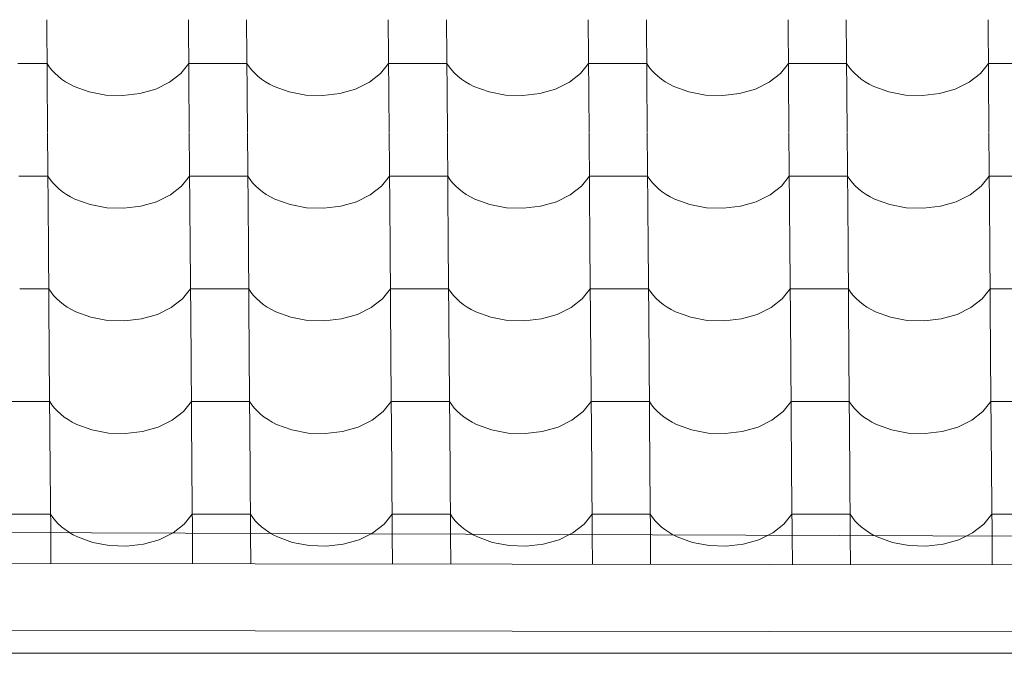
# Model space of a CAD drawing. Header units: millimetres. Extents: x -27785 to 104762, y -947 to 11132.
# Tile 63 of 146: x -12287 to -11474, y 6980 to 7503. Entities that reach past the tile are written whole.
import ezdxf

# ---------------------------------------------------------------- set-up
doc = ezdxf.new("R2010")
doc.units = ezdxf.units.MM
doc.header["$MEASUREMENT"] = 0
for name, color, linetype in [('POHLED JIŽNÍ_1_Bourané_Konstrukce - krov', 7, 'Continuous'), ('POHLED JIŽNÍ_1_Bourané_Konstrukce - střechy a skořepiny', 7, 'Continuous'), ('POHLED JIŽNÍ_1_Bourané_Výplně - Povrchové', 7, 'Continuous'), ('POHLED JIŽNÍ_1_Konstrukce - nosné', 7, 'Continuous')]:
    doc.layers.add(name, color=color, linetype=linetype)

# ---------------------------------------------------------------- blocks, each defined once
blk = doc.blocks.new('*X2', base_point=(-29303.7, -27473.93))
at = {"layer": 'POHLED JIŽNÍ_1_Bourané_Výplně - Povrchové', "color": 7, "linetype": 'Continuous', "lineweight": 13}
for p, q in [((-12264.5, 7503.15), (-12263.78, 7410.47)), ((-12147.54, 7503.15), (-12146.82, 7410.47)), ((-12099.51, 7503.15), (-12098.79, 7410.47)), ((-11982.55, 7503.15), (-11981.83, 7410.47)), ((-11934.51, 7503.15), (-11933.79, 7410.47)), ((-11817.55, 7503.15), (-11816.83, 7410.47)), ((-11769.52, 7503.15), (-11768.8, 7410.47)), ((-11652.55, 7503.15), (-11651.83, 7410.47)), ((-11604.52, 7503.15), (-11603.8, 7410.47)), ((-11487.56, 7503.15), (-11486.84, 7410.47)), ((-12264.22, 7466.99), (-12288.24, 7466.99)), ((-12264.22, 7466.99), (-12262.38, 7464.2)), ((-12262.38, 7464.2), (-12260.23, 7461.5)), ((-12260.23, 7461.5), (-12257.81, 7458.92)), ((-12153.86, 7458.61), (-12147.26, 7466.99)), ((-12123.24, 7466.99), (-12147.26, 7466.99)), ((-12099.23, 7466.99), (-12123.24, 7466.99)), ((-12099.23, 7466.99), (-12097.38, 7464.2)), ((-12097.38, 7464.2), (-12095.24, 7461.5)), ((-12095.24, 7461.5), (-12092.81, 7458.92)), ((-11988.87, 7458.61), (-11982.27, 7466.99)), ((-11958.25, 7466.99), (-11982.27, 7466.99)), ((-11934.23, 7466.99), (-11958.25, 7466.99)), ((-11934.23, 7466.99), (-11932.39, 7464.2)), ((-11932.39, 7464.2), (-11930.24, 7461.5)), ((-11930.24, 7461.5), (-11927.82, 7458.92)), ((-11823.87, 7458.61), (-11817.27, 7466.99)), ((-11793.25, 7466.99), (-11817.27, 7466.99)), ((-11769.24, 7466.99), (-11793.25, 7466.99)), ((-11769.24, 7466.99), (-11767.39, 7464.2)), ((-11767.39, 7464.2), (-11765.25, 7461.5)), ((-11765.25, 7461.5), (-11762.82, 7458.92)), ((-11658.88, 7458.61), (-11652.27, 7466.99)), ((-11628.26, 7466.99), (-11652.27, 7466.99)), ((-11604.24, 7466.99), (-11628.26, 7466.99)), ((-11604.24, 7466.99), (-11602.39, 7464.2)), ((-11602.39, 7464.2), (-11600.25, 7461.5)), ((-11600.25, 7461.5), (-11597.82, 7458.92)), ((-11493.88, 7458.61), (-11487.28, 7466.99)), ((-11463.26, 7466.99), (-11487.28, 7466.99)), ((-12257.81, 7458.92), (-12255.11, 7456.45)), ((-12255.11, 7456.45), (-12252.15, 7454.13)), ((-12252.15, 7454.13), (-12248.95, 7451.95)), ((-12163.12, 7451.43), (-12153.86, 7458.61)), ((-12092.81, 7458.92), (-12090.11, 7456.45)), ((-12090.11, 7456.45), (-12087.15, 7454.13)), ((-12087.15, 7454.13), (-12083.95, 7451.95)), ((-11998.12, 7451.43), (-11988.87, 7458.61)), ((-11927.82, 7458.92), (-11925.12, 7456.45)), ((-11925.12, 7456.45), (-11922.16, 7454.13)), ((-11922.16, 7454.13), (-11918.95, 7451.95)), ((-11833.13, 7451.43), (-11823.87, 7458.61)), ((-11762.82, 7458.92), (-11760.12, 7456.45)), ((-11760.12, 7456.45), (-11757.16, 7454.13)), ((-11757.16, 7454.13), (-11753.96, 7451.95)), ((-11668.13, 7451.43), (-11658.88, 7458.61)), ((-11597.82, 7458.92), (-11595.12, 7456.45)), ((-11595.12, 7456.45), (-11592.16, 7454.13)), ((-11592.16, 7454.13), (-11588.96, 7451.95)), ((-11503.13, 7451.43), (-11493.88, 7458.61)), ((-12248.95, 7451.95), (-12245.52, 7449.93)), ((-12245.52, 7449.93), (-12241.88, 7448.08)), ((-12241.88, 7448.08), (-12229.4, 7443.51)), ((-12187.58, 7442.12), (-12174.55, 7445.84)), ((-12174.55, 7445.84), (-12163.12, 7451.43)), ((-12083.95, 7451.95), (-12080.52, 7449.93)), ((-12080.52, 7449.93), (-12076.89, 7448.08)), ((-12076.89, 7448.08), (-12064.41, 7443.51)), ((-12022.58, 7442.12), (-12009.56, 7445.84)), ((-12009.56, 7445.84), (-11998.12, 7451.43)), ((-11918.95, 7451.95), (-11915.53, 7449.93)), ((-11915.53, 7449.93), (-11911.89, 7448.08)), ((-11911.89, 7448.08), (-11899.41, 7443.51)), ((-11857.59, 7442.12), (-11844.56, 7445.84)), ((-11844.56, 7445.84), (-11833.13, 7451.43)), ((-11753.96, 7451.95), (-11750.53, 7449.93)), ((-11750.53, 7449.93), (-11746.9, 7448.08)), ((-11746.9, 7448.08), (-11734.42, 7443.51)), ((-11692.59, 7442.12), (-11679.56, 7445.84)), ((-11679.56, 7445.84), (-11668.13, 7451.43)), ((-11588.96, 7451.95), (-11585.54, 7449.93)), ((-11585.54, 7449.93), (-11581.9, 7448.08)), ((-11581.9, 7448.08), (-11569.42, 7443.51)), ((-11527.6, 7442.12), (-11514.57, 7445.84)), ((-11514.57, 7445.84), (-11503.13, 7451.43)), ((-12229.4, 7443.51), (-12215.73, 7440.92)), ((-12215.73, 7440.92), (-12201.54, 7440.45)), ((-12201.54, 7440.45), (-12187.58, 7442.12)), ((-12064.41, 7443.51), (-12050.73, 7440.92)), ((-12050.73, 7440.92), (-12036.55, 7440.45)), ((-12036.55, 7440.45), (-12022.58, 7442.12)), ((-11899.41, 7443.51), (-11885.73, 7440.92)), ((-11885.73, 7440.92), (-11871.55, 7440.45)), ((-11871.55, 7440.45), (-11857.59, 7442.12)), ((-11734.42, 7443.51), (-11720.74, 7440.92)), ((-11720.74, 7440.92), (-11706.56, 7440.45)), ((-11706.56, 7440.45), (-11692.59, 7442.12)), ((-11569.42, 7443.51), (-11555.74, 7440.92)), ((-11555.74, 7440.92), (-11541.56, 7440.45)), ((-11541.56, 7440.45), (-11527.6, 7442.12)), ((-12263.78, 7410.14), (-12263.06, 7317.46)), ((-12146.82, 7410.14), (-12146.1, 7317.46)), ((-12098.78, 7410.14), (-12098.06, 7317.46)), ((-11981.82, 7410.14), (-11981.1, 7317.46)), ((-11933.79, 7410.14), (-11933.07, 7317.46)), ((-11816.83, 7410.14), (-11816.11, 7317.46)), ((-11768.79, 7410.14), (-11768.07, 7317.46)), ((-11651.83, 7410.14), (-11651.11, 7317.46)), ((-11603.8, 7410.14), (-11603.08, 7317.46)), ((-11486.83, 7410.14), (-11486.11, 7317.46)), ((-12263.5, 7373.98), (-12287.52, 7373.98)), ((-12263.5, 7373.98), (-12261.65, 7371.19)), ((-12261.65, 7371.19), (-12259.51, 7368.49)), ((-12153.14, 7365.6), (-12146.54, 7373.98)), ((-12122.52, 7373.98), (-12146.54, 7373.98)), ((-12098.5, 7373.98), (-12122.52, 7373.98)), ((-12098.5, 7373.98), (-12096.66, 7371.19)), ((-12096.66, 7371.19), (-12094.52, 7368.49)), ((-11988.14, 7365.6), (-11981.54, 7373.98)), ((-11957.52, 7373.98), (-11981.54, 7373.98)), ((-11933.51, 7373.98), (-11957.52, 7373.98)), ((-11933.51, 7373.98), (-11931.66, 7371.19)), ((-11931.66, 7371.19), (-11929.52, 7368.49)), ((-11823.15, 7365.6), (-11816.55, 7373.98)), ((-11792.53, 7373.98), (-11816.55, 7373.98)), ((-11768.51, 7373.98), (-11792.53, 7373.98)), ((-11768.51, 7373.98), (-11766.67, 7371.19)), ((-11766.67, 7371.19), (-11764.52, 7368.49)), ((-11658.15, 7365.6), (-11651.55, 7373.98)), ((-11627.53, 7373.98), (-11651.55, 7373.98)), ((-11603.52, 7373.98), (-11627.53, 7373.98)), ((-11603.52, 7373.98), (-11601.67, 7371.19)), ((-11601.67, 7371.19), (-11599.53, 7368.49)), ((-11493.16, 7365.6), (-11486.55, 7373.98)), ((-11462.54, 7373.98), (-11486.55, 7373.98)), ((-12259.51, 7368.49), (-12257.08, 7365.91)), ((-12257.08, 7365.91), (-12254.38, 7363.44)), ((-12254.38, 7363.44), (-12251.42, 7361.12)), ((-12162.39, 7358.43), (-12153.14, 7365.6)), ((-12094.52, 7368.49), (-12092.09, 7365.91)), ((-12092.09, 7365.91), (-12089.39, 7363.44)), ((-12089.39, 7363.44), (-12086.43, 7361.12)), ((-11997.4, 7358.43), (-11988.14, 7365.6)), ((-11929.52, 7368.49), (-11927.09, 7365.91)), ((-11927.09, 7365.91), (-11924.39, 7363.44)), ((-11924.39, 7363.44), (-11921.43, 7361.12)), ((-11832.4, 7358.43), (-11823.15, 7365.6)), ((-11764.52, 7368.49), (-11762.1, 7365.91)), ((-11762.1, 7365.91), (-11759.4, 7363.44)), ((-11759.4, 7363.44), (-11756.44, 7361.12)), ((-11667.41, 7358.43), (-11658.15, 7365.6)), ((-11599.53, 7368.49), (-11597.1, 7365.91)), ((-11597.1, 7365.91), (-11594.4, 7363.44)), ((-11594.4, 7363.44), (-11591.44, 7361.12)), ((-11502.41, 7358.43), (-11493.16, 7365.6)), ((-12251.42, 7361.12), (-12248.22, 7358.94)), ((-12248.22, 7358.94), (-12244.8, 7356.92)), ((-12244.8, 7356.92), (-12241.16, 7355.07)), ((-12241.16, 7355.07), (-12228.68, 7350.5)), ((-12173.83, 7352.83), (-12162.39, 7358.43)), ((-12086.43, 7361.12), (-12083.23, 7358.94)), ((-12083.23, 7358.94), (-12079.8, 7356.92)), ((-12079.8, 7356.92), (-12076.16, 7355.07)), ((-12076.16, 7355.07), (-12063.68, 7350.5)), ((-12008.83, 7352.83), (-11997.4, 7358.43)), ((-11921.43, 7361.12), (-11918.23, 7358.94)), ((-11918.23, 7358.94), (-11914.8, 7356.92)), ((-11914.8, 7356.92), (-11911.17, 7355.07)), ((-11911.17, 7355.07), (-11898.69, 7350.5)), ((-11843.84, 7352.83), (-11832.4, 7358.43)), ((-11756.44, 7361.12), (-11753.24, 7358.94)), ((-11753.24, 7358.94), (-11749.81, 7356.92)), ((-11749.81, 7356.92), (-11746.17, 7355.07)), ((-11746.17, 7355.07), (-11733.69, 7350.5)), ((-11678.84, 7352.83), (-11667.41, 7358.43)), ((-11591.44, 7361.12), (-11588.24, 7358.94)), ((-11588.24, 7358.94), (-11584.81, 7356.92)), ((-11584.81, 7356.92), (-11581.18, 7355.07)), ((-11581.18, 7355.07), (-11568.7, 7350.5)), ((-11513.84, 7352.83), (-11502.41, 7358.43)), ((-12228.68, 7350.5), (-12215, 7347.91)), ((-12215, 7347.91), (-12200.82, 7347.44)), ((-12200.82, 7347.44), (-12186.86, 7349.11)), ((-12186.86, 7349.11), (-12173.83, 7352.83)), ((-12063.68, 7350.5), (-12050.01, 7347.91)), ((-12050.01, 7347.91), (-12035.82, 7347.44)), ((-12035.82, 7347.44), (-12021.86, 7349.11)), ((-12021.86, 7349.11), (-12008.83, 7352.83)), ((-11898.69, 7350.5), (-11885.01, 7347.91)), ((-11885.01, 7347.91), (-11870.83, 7347.44)), ((-11870.83, 7347.44), (-11856.87, 7349.11)), ((-11856.87, 7349.11), (-11843.84, 7352.83)), ((-11733.69, 7350.5), (-11720.01, 7347.91)), ((-11720.01, 7347.91), (-11705.83, 7347.44)), ((-11705.83, 7347.44), (-11691.87, 7349.11)), ((-11691.87, 7349.11), (-11678.84, 7352.83)), ((-11568.7, 7350.5), (-11555.02, 7347.91)), ((-11555.02, 7347.91), (-11540.84, 7347.44)), ((-11540.84, 7347.44), (-11526.87, 7349.11)), ((-11526.87, 7349.11), (-11513.84, 7352.83)), ((-12263.06, 7317.13), (-12262.34, 7224.46)), ((-12146.1, 7317.13), (-12145.37, 7224.46)), ((-12098.06, 7317.13), (-12097.34, 7224.46)), ((-11981.1, 7317.13), (-11980.38, 7224.46)), ((-11933.06, 7317.13), (-11932.34, 7224.46)), ((-11816.1, 7317.13), (-11815.38, 7224.46)), ((-11768.07, 7317.13), (-11767.35, 7224.46)), ((-11651.11, 7317.13), (-11650.39, 7224.46)), ((-11603.07, 7317.13), (-11602.35, 7224.46)), ((-11486.11, 7317.13), (-11485.39, 7224.46)), ((-12262.78, 7280.97), (-12286.79, 7280.97)), ((-12262.78, 7280.97), (-12260.93, 7278.18)), ((-12260.93, 7278.18), (-12258.79, 7275.48)), ((-12258.79, 7275.48), (-12256.36, 7272.9)), ((-12152.42, 7272.59), (-12145.81, 7280.97)), ((-12121.8, 7280.97), (-12145.81, 7280.97)), ((-12097.78, 7280.97), (-12121.8, 7280.97)), ((-12097.78, 7280.97), (-12095.93, 7278.18)), ((-12095.93, 7278.18), (-12093.79, 7275.48)), ((-12093.79, 7275.48), (-12091.36, 7272.9)), ((-11987.42, 7272.59), (-11980.82, 7280.97)), ((-11956.8, 7280.97), (-11980.82, 7280.97)), ((-11932.78, 7280.97), (-11956.8, 7280.97)), ((-11932.78, 7280.97), (-11930.94, 7278.18)), ((-11930.94, 7278.18), (-11928.8, 7275.48)), ((-11928.8, 7275.48), (-11926.37, 7272.9)), ((-11822.42, 7272.59), (-11815.82, 7280.97)), ((-11791.8, 7280.97), (-11815.82, 7280.97)), ((-11767.79, 7280.97), (-11791.8, 7280.97)), ((-11767.79, 7280.97), (-11765.94, 7278.18)), ((-11765.94, 7278.18), (-11763.8, 7275.48)), ((-11763.8, 7275.48), (-11761.37, 7272.9)), ((-11657.43, 7272.59), (-11650.83, 7280.97)), ((-11626.81, 7280.97), (-11650.83, 7280.97)), ((-11602.79, 7280.97), (-11626.81, 7280.97)), ((-11602.79, 7280.97), (-11600.95, 7278.18)), ((-11600.95, 7278.18), (-11598.8, 7275.48)), ((-11598.8, 7275.48), (-11596.38, 7272.9)), ((-11492.43, 7272.59), (-11485.83, 7280.97)), ((-11461.81, 7280.97), (-11485.83, 7280.97)), ((-12256.36, 7272.9), (-12253.66, 7270.43)), ((-12253.66, 7270.43), (-12250.7, 7268.11)), ((-12250.7, 7268.11), (-12247.5, 7265.93)), ((-12247.5, 7265.93), (-12244.07, 7263.91)), ((-12173.1, 7259.83), (-12161.67, 7265.42)), ((-12161.67, 7265.42), (-12152.42, 7272.59)), ((-12091.36, 7272.9), (-12088.66, 7270.43)), ((-12088.66, 7270.43), (-12085.71, 7268.11)), ((-12085.71, 7268.11), (-12082.5, 7265.93)), ((-12082.5, 7265.93), (-12079.08, 7263.91)), ((-12008.11, 7259.83), (-11996.67, 7265.42)), ((-11996.67, 7265.42), (-11987.42, 7272.59)), ((-11926.37, 7272.9), (-11923.67, 7270.43)), ((-11923.67, 7270.43), (-11920.71, 7268.11)), ((-11920.71, 7268.11), (-11917.51, 7265.93)), ((-11917.51, 7265.93), (-11914.08, 7263.91)), ((-11843.11, 7259.83), (-11831.68, 7265.42)), ((-11831.68, 7265.42), (-11822.42, 7272.59)), ((-11761.37, 7272.9), (-11758.67, 7270.43)), ((-11758.67, 7270.43), (-11755.71, 7268.11)), ((-11755.71, 7268.11), (-11752.51, 7265.93)), ((-11752.51, 7265.93), (-11749.08, 7263.91)), ((-11678.12, 7259.83), (-11666.68, 7265.42)), ((-11666.68, 7265.42), (-11657.43, 7272.59)), ((-11596.38, 7272.9), (-11593.68, 7270.43)), ((-11593.68, 7270.43), (-11590.72, 7268.11)), ((-11590.72, 7268.11), (-11587.52, 7265.93)), ((-11587.52, 7265.93), (-11584.09, 7263.91)), ((-11513.12, 7259.83), (-11501.69, 7265.42)), ((-11501.69, 7265.42), (-11492.43, 7272.59)), ((-12244.07, 7263.91), (-12240.44, 7262.06)), ((-12240.44, 7262.06), (-12227.96, 7257.49)), ((-12227.96, 7257.49), (-12214.28, 7254.9)), ((-12186.13, 7256.1), (-12173.1, 7259.83)), ((-12079.08, 7263.91), (-12075.44, 7262.06)), ((-12075.44, 7262.06), (-12062.96, 7257.49)), ((-12062.96, 7257.49), (-12049.28, 7254.9)), ((-12021.14, 7256.1), (-12008.11, 7259.83)), ((-11914.08, 7263.91), (-11910.44, 7262.06)), ((-11910.44, 7262.06), (-11897.97, 7257.49)), ((-11897.97, 7257.49), (-11884.29, 7254.9)), ((-11856.14, 7256.1), (-11843.11, 7259.83)), ((-11749.08, 7263.91), (-11745.45, 7262.06)), ((-11745.45, 7262.06), (-11732.97, 7257.49)), ((-11732.97, 7257.49), (-11719.29, 7254.9)), ((-11691.15, 7256.1), (-11678.12, 7259.83)), ((-11584.09, 7263.91), (-11580.45, 7262.06)), ((-11580.45, 7262.06), (-11567.97, 7257.49)), ((-11567.97, 7257.49), (-11554.29, 7254.9)), ((-11526.15, 7256.1), (-11513.12, 7259.83)), ((-12214.28, 7254.9), (-12200.1, 7254.43)), ((-12200.1, 7254.43), (-12186.13, 7256.1)), ((-12049.28, 7254.9), (-12035.1, 7254.43)), ((-12035.1, 7254.43), (-12021.14, 7256.1)), ((-11884.29, 7254.9), (-11870.1, 7254.43)), ((-11870.1, 7254.43), (-11856.14, 7256.1)), ((-11719.29, 7254.9), (-11705.11, 7254.43)), ((-11705.11, 7254.43), (-11691.15, 7256.1)), ((-11554.29, 7254.9), (-11540.11, 7254.43)), ((-11540.11, 7254.43), (-11526.15, 7256.1)), ((-12262.33, 7224.12), (-12261.61, 7131.45)), ((-12145.37, 7224.12), (-12144.65, 7131.45)), ((-12097.34, 7224.12), (-12096.62, 7131.45)), ((-11980.38, 7224.12), (-11979.65, 7131.45)), ((-11932.34, 7224.12), (-11931.62, 7131.45)), ((-11815.38, 7224.12), (-11814.66, 7131.45)), ((-11767.35, 7224.12), (-11766.62, 7131.45)), ((-11650.38, 7224.12), (-11649.66, 7131.45)), ((-11602.35, 7224.12), (-11601.63, 7131.45)), ((-11485.39, 7224.12), (-11484.67, 7131.45)), ((-12286.07, 7187.96), (-12310.09, 7187.96)), ((-12262.05, 7187.96), (-12286.07, 7187.96)), ((-12262.05, 7187.96), (-12260.21, 7185.17)), ((-12260.21, 7185.17), (-12258.06, 7182.48)), ((-12151.69, 7179.58), (-12145.09, 7187.96)), ((-12121.07, 7187.96), (-12145.09, 7187.96)), ((-12097.06, 7187.96), (-12121.07, 7187.96)), ((-12097.06, 7187.96), (-12095.21, 7185.17)), ((-12095.21, 7185.17), (-12093.07, 7182.48)), ((-11986.7, 7179.58), (-11980.09, 7187.96)), ((-11956.08, 7187.96), (-11980.09, 7187.96)), ((-11932.06, 7187.96), (-11956.08, 7187.96)), ((-11932.06, 7187.96), (-11930.21, 7185.17)), ((-11930.21, 7185.17), (-11928.07, 7182.48)), ((-11821.7, 7179.58), (-11815.1, 7187.96)), ((-11791.08, 7187.96), (-11815.1, 7187.96)), ((-11767.06, 7187.96), (-11791.08, 7187.96)), ((-11767.06, 7187.96), (-11765.22, 7185.17)), ((-11765.22, 7185.17), (-11763.08, 7182.48)), ((-11656.7, 7179.58), (-11650.1, 7187.96)), ((-11626.09, 7187.96), (-11650.1, 7187.96)), ((-11602.07, 7187.96), (-11626.09, 7187.96)), ((-11602.07, 7187.96), (-11600.22, 7185.17)), ((-11600.22, 7185.17), (-11598.08, 7182.48)), ((-11491.71, 7179.58), (-11485.11, 7187.96)), ((-11461.09, 7187.96), (-11485.11, 7187.96)), ((-12258.06, 7182.48), (-12255.64, 7179.89)), ((-12255.64, 7179.89), (-12252.94, 7177.42)), ((-12252.94, 7177.42), (-12249.98, 7175.1)), ((-12160.95, 7172.41), (-12151.69, 7179.58)), ((-12093.07, 7182.48), (-12090.64, 7179.89)), ((-12090.64, 7179.89), (-12087.94, 7177.42)), ((-12087.94, 7177.42), (-12084.98, 7175.1)), ((-11995.95, 7172.41), (-11986.7, 7179.58)), ((-11928.07, 7182.48), (-11925.64, 7179.89)), ((-11925.64, 7179.89), (-11922.94, 7177.42)), ((-11922.94, 7177.42), (-11919.99, 7175.1)), ((-11830.95, 7172.41), (-11821.7, 7179.58)), ((-11763.08, 7182.48), (-11760.65, 7179.89)), ((-11760.65, 7179.89), (-11757.95, 7177.42)), ((-11757.95, 7177.42), (-11754.99, 7175.1)), ((-11665.96, 7172.41), (-11656.7, 7179.58)), ((-11598.08, 7182.48), (-11595.65, 7179.89)), ((-11595.65, 7179.89), (-11592.95, 7177.42)), ((-11592.95, 7177.42), (-11589.99, 7175.1)), ((-11500.96, 7172.41), (-11491.71, 7179.58)), ((-12249.98, 7175.1), (-12246.78, 7172.92)), ((-12246.78, 7172.92), (-12243.35, 7170.9)), ((-12243.35, 7170.9), (-12239.71, 7169.05)), ((-12239.71, 7169.05), (-12227.23, 7164.48)), ((-12172.38, 7166.82), (-12160.95, 7172.41)), ((-12084.98, 7175.1), (-12081.78, 7172.92)), ((-12081.78, 7172.92), (-12078.35, 7170.9)), ((-12078.35, 7170.9), (-12074.72, 7169.05)), ((-12074.72, 7169.05), (-12062.24, 7164.48)), ((-12007.38, 7166.82), (-11995.95, 7172.41)), ((-11919.99, 7175.1), (-11916.78, 7172.92)), ((-11916.78, 7172.92), (-11913.36, 7170.9)), ((-11913.36, 7170.9), (-11909.72, 7169.05)), ((-11909.72, 7169.05), (-11897.24, 7164.48)), ((-11842.39, 7166.82), (-11830.95, 7172.41)), ((-11754.99, 7175.1), (-11751.79, 7172.92)), ((-11751.79, 7172.92), (-11748.36, 7170.9)), ((-11748.36, 7170.9), (-11744.72, 7169.05)), ((-11744.72, 7169.05), (-11732.25, 7164.48)), ((-11677.39, 7166.82), (-11665.96, 7172.41)), ((-11589.99, 7175.1), (-11586.79, 7172.92)), ((-11586.79, 7172.92), (-11583.36, 7170.9)), ((-11583.36, 7170.9), (-11579.73, 7169.05)), ((-11579.73, 7169.05), (-11567.25, 7164.48)), ((-11512.4, 7166.82), (-11500.96, 7172.41)), ((-12227.23, 7164.48), (-12213.55, 7161.89)), ((-12213.55, 7161.89), (-12199.37, 7161.42)), ((-12199.37, 7161.42), (-12185.41, 7163.09)), ((-12185.41, 7163.09), (-12172.38, 7166.82)), ((-12062.24, 7164.48), (-12048.56, 7161.89)), ((-12048.56, 7161.89), (-12034.38, 7161.42)), ((-12034.38, 7161.42), (-12020.41, 7163.09)), ((-12020.41, 7163.09), (-12007.38, 7166.82)), ((-11897.24, 7164.48), (-11883.56, 7161.89)), ((-11883.56, 7161.89), (-11869.38, 7161.42)), ((-11869.38, 7161.42), (-11855.42, 7163.09)), ((-11855.42, 7163.09), (-11842.39, 7166.82)), ((-11732.25, 7164.48), (-11718.57, 7161.89)), ((-11718.57, 7161.89), (-11704.38, 7161.42)), ((-11704.38, 7161.42), (-11690.42, 7163.09)), ((-11690.42, 7163.09), (-11677.39, 7166.82)), ((-11567.25, 7164.48), (-11553.57, 7161.89)), ((-11553.57, 7161.89), (-11539.39, 7161.42)), ((-11539.39, 7161.42), (-11525.43, 7163.09)), ((-11525.43, 7163.09), (-11512.4, 7166.82)), ((-12261.61, 7131.11), (-12261.21, 7079.55)), ((-12144.65, 7131.11), (-12144.24, 7079.16)), ((-12096.61, 7131.11), (-12096.21, 7078.99)), ((-11979.65, 7131.11), (-11979.24, 7078.6)), ((-11931.62, 7131.11), (-11931.21, 7078.43)), ((-11814.66, 7131.11), (-11814.24, 7078.03)), ((-11766.62, 7131.11), (-11766.21, 7077.87)), ((-11649.66, 7131.11), (-11649.24, 7077.47)), ((-11601.63, 7131.11), (-11601.21, 7077.31)), ((-11484.66, 7131.11), (-11484.24, 7076.91)), ((-12285.35, 7094.96), (-12309.36, 7094.96)), ((-12261.33, 7094.96), (-12285.35, 7094.96)), ((-12261.33, 7094.96), (-12259.48, 7092.16)), ((-12150.97, 7086.57), (-12144.37, 7094.96)), ((-12120.35, 7094.96), (-12144.37, 7094.96)), ((-12096.33, 7094.96), (-12120.35, 7094.96)), ((-12096.33, 7094.96), (-12094.49, 7092.16)), ((-11985.97, 7086.57), (-11979.37, 7094.96)), ((-11955.35, 7094.96), (-11979.37, 7094.96)), ((-11931.34, 7094.96), (-11955.35, 7094.96)), ((-11931.34, 7094.96), (-11929.49, 7092.16)), ((-11820.98, 7086.57), (-11814.37, 7094.96)), ((-11790.36, 7094.96), (-11814.37, 7094.96)), ((-11766.34, 7094.96), (-11790.36, 7094.96)), ((-11766.34, 7094.96), (-11764.49, 7092.16)), ((-11655.98, 7086.57), (-11649.38, 7094.96)), ((-11625.36, 7094.96), (-11649.38, 7094.96)), ((-11601.34, 7094.96), (-11625.36, 7094.96)), ((-11601.34, 7094.96), (-11599.5, 7092.16)), ((-11490.99, 7086.57), (-11484.38, 7094.96)), ((-11460.37, 7094.96), (-11484.38, 7094.96)), ((-12259.48, 7092.16), (-12257.34, 7089.47)), ((-12257.34, 7089.47), (-12254.91, 7086.88)), ((-12254.91, 7086.88), (-12252.21, 7084.42)), ((-12160.22, 7079.4), (-12150.97, 7086.57)), ((-12094.49, 7092.16), (-12092.34, 7089.47)), ((-12092.34, 7089.47), (-12089.92, 7086.88)), ((-12089.92, 7086.88), (-12087.22, 7084.42)), ((-11995.23, 7079.4), (-11985.97, 7086.57)), ((-11929.49, 7092.16), (-11927.35, 7089.47)), ((-11927.35, 7089.47), (-11924.92, 7086.88)), ((-11924.92, 7086.88), (-11922.22, 7084.42)), ((-11830.23, 7079.4), (-11820.98, 7086.57)), ((-11764.49, 7092.16), (-11762.35, 7089.47)), ((-11762.35, 7089.47), (-11759.92, 7086.88)), ((-11759.92, 7086.88), (-11757.22, 7084.42)), ((-11665.24, 7079.4), (-11655.98, 7086.57)), ((-11599.5, 7092.16), (-11597.36, 7089.47)), ((-11597.36, 7089.47), (-11594.93, 7086.88)), ((-11594.93, 7086.88), (-11592.23, 7084.42)), ((-11500.24, 7079.4), (-11490.99, 7086.57)), ((-12252.21, 7084.42), (-12249.25, 7082.09)), ((-12249.25, 7082.09), (-12246.05, 7079.91)), ((-12246.05, 7079.91), (-12245.35, 7079.5)), ((-12160.61, 7079.21), (-12160.22, 7079.4)), ((-12087.22, 7084.42), (-12084.26, 7082.09)), ((-12084.26, 7082.09), (-12081.06, 7079.91)), ((-12081.06, 7079.91), (-12079.4, 7078.94)), ((-11996.75, 7078.65), (-11995.23, 7079.4)), ((-11922.22, 7084.42), (-11919.26, 7082.09)), ((-11919.26, 7082.09), (-11916.06, 7079.91)), ((-11916.06, 7079.91), (-11913.45, 7078.37)), ((-11832.89, 7078.1), (-11830.23, 7079.4)), ((-11757.22, 7084.42), (-11754.27, 7082.09)), ((-11754.27, 7082.09), (-11751.06, 7079.91)), ((-11751.06, 7079.91), (-11747.64, 7077.89)), ((-11669.03, 7077.54), (-11665.24, 7079.4)), ((-11592.23, 7084.42), (-11589.27, 7082.09)), ((-11589.27, 7082.09), (-11586.07, 7079.91)), ((-11586.07, 7079.91), (-11582.64, 7077.89)), ((-11505.18, 7076.98), (-11500.24, 7079.4)), ((-11747.64, 7077.89), (-11747.47, 7077.81)), ((-11582.64, 7077.89), (-11581.37, 7077.24))]:
    blk.add_line(p, q, dxfattribs=at)
blk = doc.blocks.new('*X6', base_point=(-29303.7, -27473.93))
at = {"layer": 'POHLED JIŽNÍ_1_Bourané_Výplně - Povrchové', "color": 7, "linetype": 'Continuous', "lineweight": 13}
for p, q in [((-12261.21, 7079.55), (-12261.01, 7053.99)), ((-12245.35, 7079.5), (-12242.62, 7077.89)), ((-12171.66, 7073.81), (-12160.61, 7079.21)), ((-12144.24, 7079.16), (-12144.05, 7053.84)), ((-12096.21, 7078.99), (-12096.01, 7053.78)), ((-12079.4, 7078.94), (-12077.63, 7077.89)), ((-12006.66, 7073.81), (-11996.75, 7078.65)), ((-11979.24, 7078.6), (-11979.05, 7053.63)), ((-11931.21, 7078.43), (-11931.01, 7053.57)), ((-12242.62, 7077.89), (-12238.99, 7076.04)), ((-12238.99, 7076.04), (-12226.51, 7071.47)), ((-12226.51, 7071.47), (-12212.83, 7068.88)), ((-12184.69, 7070.08), (-12171.66, 7073.81)), ((-12077.63, 7077.89), (-12073.99, 7076.04)), ((-12073.99, 7076.04), (-12061.51, 7071.47)), ((-12061.51, 7071.47), (-12047.83, 7068.88)), ((-12019.69, 7070.08), (-12006.66, 7073.81)), ((-11913.45, 7078.37), (-11912.63, 7077.89)), ((-11912.63, 7077.89), (-11909, 7076.04)), ((-11909, 7076.04), (-11896.52, 7071.47)), ((-11896.52, 7071.47), (-11882.84, 7068.88)), ((-11854.69, 7070.08), (-11841.66, 7073.81)), ((-11841.66, 7073.81), (-11832.89, 7078.1)), ((-11814.24, 7078.03), (-11814.05, 7053.42)), ((-11766.21, 7077.87), (-11766.02, 7053.35)), ((-11747.47, 7077.81), (-11744, 7076.04)), ((-11744, 7076.04), (-11731.52, 7071.47)), ((-11731.52, 7071.47), (-11717.84, 7068.88)), ((-11689.7, 7070.08), (-11676.67, 7073.81)), ((-11676.67, 7073.81), (-11669.03, 7077.54)), ((-11649.24, 7077.47), (-11649.05, 7053.2)), ((-11601.21, 7077.31), (-11601.02, 7053.14)), ((-11581.37, 7077.24), (-11579, 7076.04)), ((-11579, 7076.04), (-11566.53, 7071.47)), ((-11566.53, 7071.47), (-11552.85, 7068.88)), ((-11524.7, 7070.08), (-11511.67, 7073.81)), ((-11511.67, 7073.81), (-11505.18, 7076.98)), ((-11484.24, 7076.91), (-11484.06, 7052.99)), ((-12212.83, 7068.88), (-12198.65, 7068.41)), ((-12198.65, 7068.41), (-12184.69, 7070.08)), ((-12047.83, 7068.88), (-12033.65, 7068.41)), ((-12033.65, 7068.41), (-12019.69, 7070.08)), ((-11882.84, 7068.88), (-11868.66, 7068.41)), ((-11868.66, 7068.41), (-11854.69, 7070.08)), ((-11717.84, 7068.88), (-11703.66, 7068.41)), ((-11703.66, 7068.41), (-11689.7, 7070.08)), ((-11552.85, 7068.88), (-11538.66, 7068.41)), ((-11538.66, 7068.41), (-11524.7, 7070.08))]:
    blk.add_line(p, q, dxfattribs=at)
blk = doc.blocks.new('*X8', base_point=(-29303.7, -27473.93))
at = {"layer": 'POHLED JIŽNÍ_1_Bourané_Konstrukce - střechy a skořepiny', "color": 7, "linetype": 'Continuous', "lineweight": 13}
for p, q in [((-12261.21, 7079.55), (-12261.01, 7053.99)), ((-12245.35, 7079.5), (-12242.62, 7077.89)), ((-12171.66, 7073.81), (-12160.61, 7079.21)), ((-12144.24, 7079.16), (-12144.05, 7053.84)), ((-12096.21, 7078.99), (-12096.01, 7053.78)), ((-12079.4, 7078.94), (-12077.63, 7077.89)), ((-12006.66, 7073.81), (-11996.75, 7078.65)), ((-11979.24, 7078.6), (-11979.05, 7053.63)), ((-11931.21, 7078.43), (-11931.01, 7053.57)), ((-12242.62, 7077.89), (-12238.99, 7076.04)), ((-12238.99, 7076.04), (-12226.51, 7071.47)), ((-12226.51, 7071.47), (-12212.83, 7068.88)), ((-12184.69, 7070.08), (-12171.66, 7073.81)), ((-12077.63, 7077.89), (-12073.99, 7076.04)), ((-12073.99, 7076.04), (-12061.51, 7071.47)), ((-12061.51, 7071.47), (-12047.83, 7068.88)), ((-12019.69, 7070.08), (-12006.66, 7073.81)), ((-11913.45, 7078.37), (-11912.63, 7077.89)), ((-11912.63, 7077.89), (-11909, 7076.04)), ((-11909, 7076.04), (-11896.52, 7071.47)), ((-11896.52, 7071.47), (-11882.84, 7068.88)), ((-11854.69, 7070.08), (-11841.66, 7073.81)), ((-11841.66, 7073.81), (-11832.89, 7078.1)), ((-11814.24, 7078.03), (-11814.05, 7053.42)), ((-11766.21, 7077.87), (-11766.02, 7053.35)), ((-11747.47, 7077.81), (-11744, 7076.04)), ((-11744, 7076.04), (-11731.52, 7071.47)), ((-11731.52, 7071.47), (-11717.84, 7068.88)), ((-11689.7, 7070.08), (-11676.67, 7073.81)), ((-11676.67, 7073.81), (-11669.03, 7077.54)), ((-11649.24, 7077.47), (-11649.05, 7053.2)), ((-11601.21, 7077.31), (-11601.02, 7053.14)), ((-11581.37, 7077.24), (-11579, 7076.04)), ((-11579, 7076.04), (-11566.53, 7071.47)), ((-11566.53, 7071.47), (-11552.85, 7068.88)), ((-11524.7, 7070.08), (-11511.67, 7073.81)), ((-11511.67, 7073.81), (-11505.18, 7076.98)), ((-11484.24, 7076.91), (-11484.06, 7052.99)), ((-12212.83, 7068.88), (-12198.65, 7068.41)), ((-12198.65, 7068.41), (-12184.69, 7070.08)), ((-12047.83, 7068.88), (-12033.65, 7068.41)), ((-12033.65, 7068.41), (-12019.69, 7070.08)), ((-11882.84, 7068.88), (-11868.66, 7068.41)), ((-11868.66, 7068.41), (-11854.69, 7070.08)), ((-11717.84, 7068.88), (-11703.66, 7068.41)), ((-11703.66, 7068.41), (-11689.7, 7070.08)), ((-11552.85, 7068.88), (-11538.66, 7068.41)), ((-11538.66, 7068.41), (-11524.7, 7070.08))]:
    blk.add_line(p, q, dxfattribs=at)

msp = doc.modelspace()

# ---------------------------------------------------------------- linework, layer by layer
at = {"layer": 'POHLED JIŽNÍ_1_Bourané_Konstrukce - krov', "color": 7, "linetype": 'Continuous', "lineweight": 13}
msp.add_line((-20478.36, 6980), (-339.44, 6980), dxfattribs=at)
at = {"layer": 'POHLED JIŽNÍ_1_Bourané_Konstrukce - střechy a skořepiny', "color": 7, "linetype": 'Continuous', "lineweight": 13}
for p, q in [((-193.22, 7038.55), (-20534.39, 7107.66)), ((-20534.91, 7064.57), (-193.22, 7038.55)), ((-20535.25, 7009.34), (-4414.21, 6988.73))]:
    msp.add_line(p, q, dxfattribs=at)

# ---------------------------------------------------------------- block references
at = {"layer": 'POHLED JIŽNÍ_1_Konstrukce - nosné', "color": 9, "linetype": 'Continuous', "lineweight": 13}
for name in ['*X2', '*X6', '*X8']:
    msp.add_blockref(name, (-29303.7, -27473.93), dxfattribs=at)

doc.saveas('drawing.dxf')
